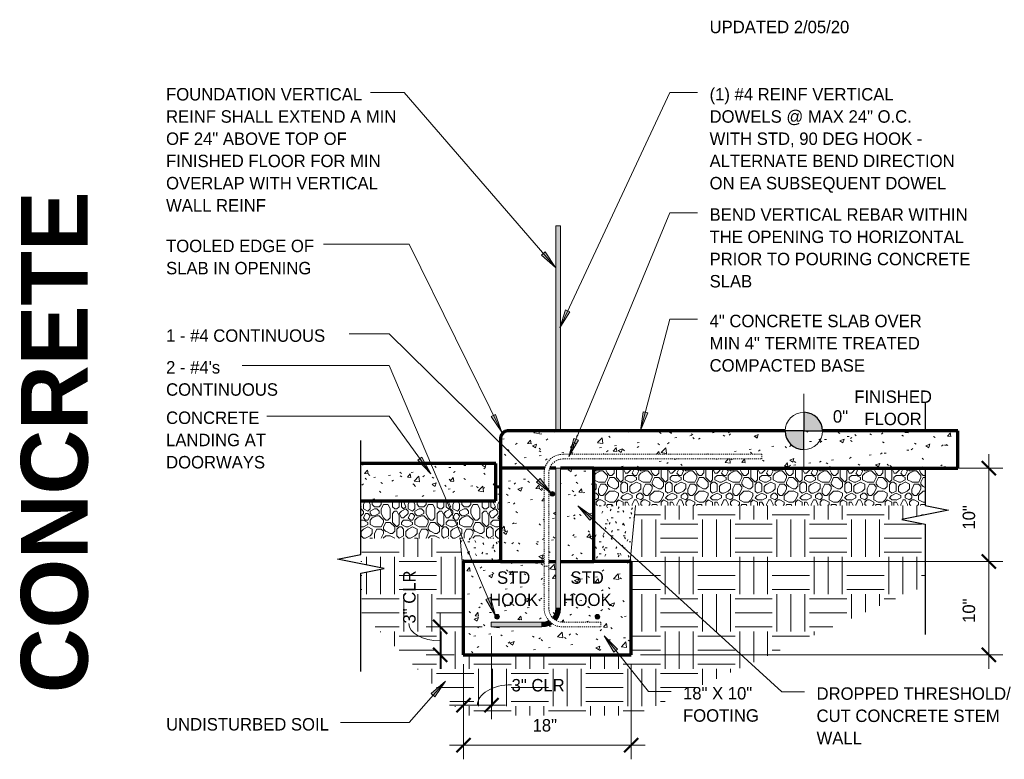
# Model space of a CAD drawing. Header units: inches. Extents: x 185 to 1318, y -45 to 298.
# Tile 12 of 23: x 763 to 868, y -18 to 61. Entities that reach past the tile are written whole.
import ezdxf

# ---------------------------------------------------------------- set-up
doc = ezdxf.new("R2010")
doc.units = ezdxf.units.IN
doc.header["$MEASUREMENT"] = 0
doc.linetypes.add('Hidden 1_8_', pattern=[0.1875, 0.125, -0.0625])
doc.layers.add('A-ANNO-DIMS', color=1, linetype='Continuous')
for name, color, linetype, lineweight in [('A-ANNO-DIMS-16', 1, 'Continuous', 9), ('A-ANNO-TEXT', 2, 'Continuous', 9), ('A-DETL', 5, 'Continuous', 9), ('A-DETL-GENF', 3, 'Continuous', 9), ('A-DETL-HLIN', 3, 'Continuous', 70), ('A-DETL-LLIN', 3, 'Continuous', 9), ('A-DETL-MBND', 5, 'Hidden 1_8_', 9), ('A-DETL-MLIN', 3, 'Continuous', 30)]:
    doc.layers.add(name, color=color, linetype=linetype, lineweight=lineweight)
doc.dimstyles.new('Linear_-_3_32__SBT_INCH_INCREM', dxfattribs={"dimscale": 12, "dimtxt": 0.125, "dimasz": 0.18, "dimexe": 0.125, "dimexo": 0.005208, "dimgap": 0.083333, "dimtad": 1, "dimtoh": 1, "dimdec": 0, "dimzin": 1, "dimdsep": 46, "dimlunit": 5, "dimtxsty": 'Standard', "dimtsz": 0.088388, "dimcen": 0.09, "dimdle": 0.125, "dimazin": 0, "dimtfac": 1, "dimtdec": 0, "dimtmove": 0, "dimatfit": 3, "dimfxl": 0, "dimtvp": 1, "dimtolj": 1, "dimtzin": 0, "dimarcsym": 0})
doc.dimstyles.new('Linear_-_3_32__SBT_TO_1_256', dxfattribs={"dimscale": 12, "dimtxt": 0.125, "dimasz": 0.18, "dimexe": 0.125, "dimexo": 0.005208, "dimgap": 0.083333, "dimtad": 1, "dimtoh": 1, "dimdec": 8, "dimzin": 3, "dimdsep": 46, "dimlunit": 4, "dimtxsty": 'Standard', "dimtsz": 0.088388, "dimcen": 0.09, "dimdle": 0.125, "dimazin": 1, "dimtfac": 1, "dimtdec": 8, "dimtmove": 0, "dimatfit": 3, "dimfxl": 0, "dimtvp": 1, "dimtolj": 1, "dimtzin": 0, "dimarcsym": 0})
pattern_1 = [(0, (779.207, 0), (2.56, 0.64), [0.211, -1.709, 0.211, -1.709, -10.24]), (0, (779.207, 0), (2.56, 0.64), [-3.84, 0.211, -3.629, 0.211, -1.709, -4.48]), (0, (779.207, 0), (2.56, 0.64), [-9.6, 0.211, -1.069, 0.211, -2.989]), (120, (780.167, 0.32), (-1.834256, 1.897025), [0.211, -1.709, 0.211, -1.709, -10.24]), (120, (780.167, 0.32), (-1.834256, 1.897025), [-3.84, 0.211, -3.629, 0.211, -1.709, -4.48]), (120, (780.167, 0.32), (-1.834256, 1.897025), [-9.6, 0.211, -1.069, 0.211, -2.989]), (240, (780.487, 1.6), (-0.725744, -2.537025), [0.211, -1.709, 0.211, -1.709, -10.24]), (240, (780.487, 1.6), (-0.725744, -2.537025), [-3.84, 0.211, -3.629, 0.211, -1.709, -4.48]), (240, (780.487, 1.6), (-0.725744, -2.537025), [-9.6, 0.211, -1.069, 0.211, -2.989])]
pattern_2 = [(0, (779.207, 0), (4.8, 4.8), [0.48, -0.72, 0.24, -0.72, -2.64]), (0, (779.207, 0), (4.8, 4.8), [-2.16, 0.24, -2.4]), (0, (781.607, 0.48), (4.8, 4.8), [0.24, -4.56]), (0, (780.167, 0.72), (4.8, 4.8), [0.24, -0.48, 0.24, -3.84]), (0, (782.567, 0.96), (4.8, 4.8), [0.48, -4.32]), (0, (783.047, 1.2), (4.8, 4.8), [0.24, -4.56]), (0, (781.607, 1.68), (4.8, 4.8), [0.48, -4.32]), (0, (779.207, 1.92), (4.8, 4.8), [0.24, -0.48, 0.24, -1.2, -2.64]), (0, (779.207, 1.92), (4.8, 4.8), [-2.16, 0.72, -1.92]), (0, (782.567, 2.4), (4.8, 4.8), [0.48, -4.32]), (0, (779.687, 2.64), (4.8, 4.8), [0.48, -0.24, 0.24, -1.92, -1.92]), (0, (779.687, 2.64), (4.8, 4.8), [-2.88, 0.24, -1.68]), (0, (779.447, 2.88), (4.8, 4.8), [0.24, -4.56]), (0, (781.127, 3.12), (4.8, 4.8), [0.24, -0.24, 0.24, -4.08]), (0, (780.407, 3.36), (4.8, 4.8), [0.24, -4.56]), (0, (783.527, 3.6), (4.8, 4.8), [0.24, -4.56]), (0, (781.367, 3.84), (4.8, 4.8), [0.24, -1.92, 0.24, -2.4]), (0, (781.367, 4.08), (4.8, 4.8), [0.48, -4.32]), (0, (782.327, 4.32), (4.8, 4.8), [0.48, -4.32]), (0, (779.447, 4.56), (4.8, 4.8), [0.24, -2.88, 0.48, -1.2]), (90, (779.207, 2.16), (-4.8, 4.8), [0.96, -0.96, 0.48, -2.4]), (90, (779.447, 2.16), (-4.8, 4.8), [0.24, -1.68, 0.48, -2.4]), (90, (779.687, 0.96), (-4.8, 4.8), [0.72, -4.08]), (90, (779.927, 0.96), (-4.8, 4.8), [0.48, -4.32]), (90, (780.167, 0.24), (-4.8, 4.8), [0.24, -2.88, 0.24, -0.24, -1.2]), (90, (780.167, 0.24), (-4.8, 4.8), [-3.6, 0.48, -0.72]), (90, (780.647, 0.24), (-4.8, 4.8), [0.24, -1.68, 0.24, -2.64]), (90, (780.887, 2.16), (-4.8, 4.8), [0.48, -0.72, 0.24, -0.24, -3.12]), (90, (780.887, 2.16), (-4.8, 4.8), [-1.68, 0.48, -2.64]), (90, (781.127, 1.2), (-4.8, 4.8), [0.48, -2.64, 0.24, -1.44]), (90, (781.367, 0.24), (-4.8, 4.8), [0.24, -0.24, 0.48, -3.84]), (90, (781.847, 3.36), (-4.8, 4.8), [0.24, -4.56]), (90, (782.087, 3.36), (-4.8, 4.8), [0.48, -0.48, 0.24, -0.24, -3.36]), (90, (782.087, 3.36), (-4.8, 4.8), [-1.44, 0.48, -2.88]), (90, (782.327, 1.2), (-4.8, 4.8), [0.24, -0.24, 0.24, -0.48, -3.6]), (90, (782.327, 1.2), (-4.8, 4.8), [-1.2, 0.24, -3.36]), (90, (783.047, 2.88), (-4.8, 4.8), [0.96, -3.84]), (90, (783.287, 2.4), (-4.8, 4.8), [0.96, -0.72, 0.48, -2.64]), (90, (783.527, 0.48), (-4.8, 4.8), [0.24, -0.72, 0.48, -3.36]), (90, (783.767, 0.96), (-4.8, 4.8), [0.72, -4.08]), (45, (781.127, 0), (4e-16, 4.79984), [0.339, -6.449]), (45, (783.767, 0.24), (4e-16, 4.79984), [0.339, -5.77, 0.339, -0.339]), (45, (780.647, 0.48), (4e-16, 4.79984), [0.339, -2.715, 0.339, -3.394]), (45, (781.847, 0.48), (4e-16, 4.79984), [0.339, -5.431, 0.339, -0.679]), (45, (782.087, 0.48), (4e-16, 4.79984), [0.679, -2.715, 0.679, -2.715]), (45, (780.887, 0.96), (4e-16, 4.79984), [0.339, -3.055, 0.339, -0.339, -2.715]), (45, (780.887, 0.96), (4e-16, 4.79984), [-4.073, 0.339, -2.376]), (45, (783.287, 1.2), (4e-16, 4.79984), [0.339, -0.339, 0.339, -5.77]), (45, (779.927, 1.44), (4e-16, 4.79984), [0.339, -4.073, 0.339, -2.037]), (45, (783.767, 1.92), (4e-16, 4.79984), [0.339, -0.339, 0.339, -1.358, -4.413]), (45, (783.767, 1.92), (4e-16, 4.79984), [-2.376, 0.339, -4.073]), (45, (780.887, 2.64), (4e-16, 4.79984), [0.339, -6.449]), (45, (779.687, 2.88), (4e-16, 4.79984), [0.679, -6.109]), (45, (779.207, 3.36), (4e-16, 4.79984), [0.339, -0.339, 0.339, -5.77]), (45, (781.847, 4.08), (4e-16, 4.79984), [0.339, -6.449]), (45, (783.287, 4.56), (4e-16, 4.79984), [0.339, -6.449]), (135, (781.367, 0.48), (4e-16, 4.79984), [0.339, -6.449]), (135, (781.607, 0.48), (4e-16, 4.79984), [0.339, -6.449]), (135, (780.167, 0.72), (4e-16, 4.79984), [0.339, -1.358, 0.679, -4.412]), (135, (779.207, 0.72), (4e-16, 4.79984), [0.339, -6.449]), (135, (782.327, 1.44), (4e-16, 4.79984), [0.339, -2.715, 0.339, -3.394]), (135, (782.567, 1.44), (4e-16, 4.79984), [0.339, -2.037, 0.339, -2.036, -2.037]), (135, (782.567, 1.44), (4e-16, 4.79984), [-4.752, 0.339, -1.697]), (135, (779.687, 1.68), (4e-16, 4.79984), [0.339, -6.449]), (135, (783.527, 1.92), (4e-16, 4.79984), [0.679, -1.697, 0.339, -0.339, -3.734]), (135, (783.527, 1.92), (4e-16, 4.79984), [-3.054, 0.339, -3.394]), (135, (780.407, 2.64), (4e-16, 4.79984), [0.339, -6.449]), (135, (782.327, 2.64), (4e-16, 4.79984), [0.679, -6.109]), (135, (782.567, 2.64), (4e-16, 4.79984), [0.339, -6.449]), (135, (781.127, 3.12), (4e-16, 4.79984), [0.339, -6.449]), (135, (779.687, 3.84), (4e-16, 4.79984), [0.339, -6.449]), (135, (783.527, 3.84), (4e-16, 4.79984), [0.339, -6.449]), (26.565, (779.687, 0), (4.799944, -0.00045), [0.537, -10.196]), (26.565, (779.207, 0.48), (4.799944, -0.00045), [0.537, -10.196]), (26.565, (779.207, 0.72), (4.799944, -0.00045), [0.537, -10.196]), (26.565, (780.407, 0.72), (4.799944, -0.00045), [0.537, -10.196]), (26.565, (780.167, 1.68), (4.799944, -0.00045), [0.537, -10.196]), (26.565, (780.167, 1.92), (4.799944, -0.00045), [0.537, -10.196]), (26.565, (781.127, 2.88), (4.799944, -0.00045), [0.537, -10.196]), (26.565, (781.367, 3.12), (4.799944, -0.00045), [0.537, -10.196]), (26.565, (779.447, 3.6), (4.799944, -0.00045), [0.537, -10.196]), (26.565, (780.887, 3.6), (4.799944, -0.00045), [0.537, -10.196]), (63.435, (783.287, 0), (-0.00045, 4.799944), [0.537, -10.196]), (63.435, (782.087, 0.72), (-0.00045, 4.799944), [0.537, -10.196]), (63.435, (781.367, 1.2), (-0.00045, 4.799944), [0.537, -10.196]), (63.435, (782.087, 1.92), (-0.00045, 4.799944), [0.537, -10.196]), (63.435, (782.327, 1.92), (-0.00045, 4.799944), [0.537, -10.196]), (63.435, (780.647, 2.64), (-0.00045, 4.799944), [0.537, -10.196]), (63.435, (780.167, 2.88), (-0.00045, 4.799944), [0.537, -10.196]), (63.435, (782.087, 3.84), (-0.00045, 4.799944), [0.537, -10.196]), (63.435, (780.167, 4.32), (-0.00045, 4.799944), [0.537, -10.196]), (116.565, (779.447, 2.88), (0.00045, 4.799944), [0.537, -10.196]), (116.565, (782.327, 2.88), (0.00045, 4.799944), [0.537, -10.196]), (116.565, (779.207, 3.12), (0.00045, 4.799944), [0.537, -10.196]), (116.565, (783.047, 3.84), (0.00045, 4.799944), [0.537, -10.196]), (116.565, (779.927, 4.08), (0.00045, 4.799944), [0.537, -10.196]), (116.565, (780.887, 4.32), (0.00045, 4.799944), [0.537, -10.196]), (153.435, (781.127, 0), (-4.799944, -0.00045), [0.537, -10.196]), (153.435, (780.167, 0.48), (-4.799944, -0.00045), [0.537, -10.196]), (153.435, (783.527, 0.72), (-4.799944, -0.00045), [0.537, -10.196]), (153.435, (783.047, 1.2), (-4.799944, -0.00045), [0.537, -10.196]), (153.435, (781.127, 1.68), (-4.799944, -0.00045), [0.537, -10.196]), (153.435, (779.927, 1.92), (-4.799944, -0.00045), [0.537, -10.196]), (153.435, (781.367, 1.92), (-4.799944, -0.00045), [0.537, -10.196]), (153.435, (780.647, 2.4), (-4.799944, -0.00045), [0.537, -10.196]), (153.435, (780.647, 3.6), (-4.799944, -0.00045), [0.537, -10.196]), (153.435, (779.207, 4.56), (-4.799944, -0.00045), [0.537, -10.196]), (153.435, (782.087, 4.56), (-4.799944, -0.00045), [0.537, -10.196]), (153.435, (782.567, 4.56), (-4.799944, -0.00045), [0.537, -10.196])]
pattern_3 = [(50, (779.207, 0), (4.5907, -0.40187), [0.48, -5.28]), (355, (779.207, 0), (-0.88784, 4.8137), [0.384, -4.224]), (100.451, (779.589, -0.033), (3.70197, 4.41272), [0.408, -4.487]), (46.184, (779.207, 1.28), (6.83066, -1.05904), [0.72, -7.92]), (96.636, (779.776, 1.192), (5.98166, 6.234), [0.612, -6.731]), (351.184, (779.207, 1.28), (5.9821, 6.2338), [0.576, -6.336]), (21, (779.847, 0.96), (3.8203, -2.5771), [0.48, -5.28]), (326, (779.847, 0.96), (1.5572, 4.64059), [0.384, -4.224]), (71.451, (780.165, 0.745), (5.37715, 2.0647), [0.408, -4.487]), (37.5, (779.207, 0), (0.077972, 2.130786), [0.211, -3.962, 0.211, -4.077, -4.24]), (37.5, (779.207, 0), (0.077972, 2.130786), [-8.461, 0.211, -4.029]), (7.5, (779.207, 0), (1.68391, 2.52439), [0.211, -2.234, 0.211, -3.866, -1.616]), (7.5, (779.207, 0), (1.68391, 2.52439), [-6.522, 0.211, -1.405]), (327.5, (777.779, 0), (3.416527, -0.144297), [0.211, -1.389, 0.211, -4.781, -6.624]), (327.5, (777.779, 0), (3.416527, -0.144297), [-6.592, 0.211, -6.413]), (317.5, (777.139, 0), (3.73246, 0.64071), [0.211, -1.869, 0.211, -3.104, -4.704]), (317.5, (777.139, 0), (3.73246, 0.64071), [-5.395, 0.211, -4.493])]

# ---------------------------------------------------------------- blocks, each defined once
blk = doc.blocks.new('Reinf Bar Secti_ THRESHOLD0')
at = {"layer": 'A-DETL-GENF'}
h = blk.add_hatch(color=256, dxfattribs=at)
edge = h.paths.add_edge_path(flags=0)
edge.add_arc((0, 0), 0.25, 180, 360)
edge.add_arc((0, 0), 0.25, 0, 180)
for start, end in [(0, 180), (180, 0)]:
    blk.add_arc((0, 0), 0.25, start, end, dxfattribs=at)
blk = doc.blocks.new('Reinf Bar Secti_ THRESHOLD2')
at = {"layer": 'A-DETL-GENF'}
h = blk.add_hatch(color=256, dxfattribs=at)
edge = h.paths.add_edge_path(flags=0)
edge.add_arc((0, 0), 0.25, 180, 360)
edge.add_arc((0, 0), 0.25, 360, 540)
for start, end in [(360, 180), (180, 360)]:
    blk.add_arc((0, 0), 0.25, start, end, dxfattribs=at)
blk = doc.blocks.new('Break Line1 - B_ THRESHOLD0')
at = {"layer": 'A-DETL-GENF', "lineweight": 30}
for p, q in [((-1, 0), (-0.5, 2.5)), ((-0.5, 2.5), (0.5, -2.5)), ((-12, 0), (-9, 0)), ((-5, 0), (-1, 0)), ((0.5, -2.5), (1, 0)), ((1, 0), (12.83, 0))]:
    blk.add_line(p, q, dxfattribs=at)
blk = doc.blocks.new('Reinf Bar Eleva_ THRESHOLD0')
at = {"layer": 'A-DETL-GENF'}
blk.add_hatch(color=256, dxfattribs=at).paths.add_polyline_path([(22, 0), (0, 0), (0, -0.5), (22, -0.5)], flags=0)
for p, q in [((22, 0), (0, 0)), ((0, 0), (0, -0.5)), ((0, -0.5), (22, -0.5))]:
    blk.add_line(p, q, dxfattribs=at)
blk = doc.blocks.new('Reinf Bar Eleva_ THRESHOLD1')
at = {"layer": 'A-DETL-GENF'}
blk.add_hatch(color=256, dxfattribs=at).paths.add_polyline_path([(5.43, 0), (0, 0), (0, -0.5), (5.43, -0.5)], flags=0)
for p, q in [((5.43, 0), (0, 0)), ((0, 0), (0, -0.5)), ((0, -0.5), (5.43, -0.5)), ((5.43, -0.5), (5.43, 0))]:
    blk.add_line(p, q, dxfattribs=at)
blk = doc.blocks.new('Break Line1 - B_ THRESHOLD1')
at = {"layer": 'A-DETL-GENF', "lineweight": 30}
for p, q in [((0.5, 2.5), (-0.5, -2.5)), ((1, 0), (0.5, 2.5)), ((-1, 0), (-13.22, 0)), ((-0.5, -2.5), (-1, 0)), ((11.54, 0), (1, 0))]:
    blk.add_line(p, q, dxfattribs=at)
blk = doc.blocks.new('Reinf Bar Eleva_ THRESHOLD2')
at = {"layer": 'A-DETL-GENF'}
blk.add_hatch(color=256, dxfattribs=at).paths.add_polyline_path([(15, 0), (0, 0), (0, -0.5), (15, -0.5)], flags=0)
for p, q in [((15, 0), (0, 0)), ((0, 0), (0, -0.5)), ((0, -0.5), (15, -0.5)), ((15, -0.5), (15, 0))]:
    blk.add_line(p, q, dxfattribs=at)
blk = doc.blocks.new('DIMBLOCK43-FDN _ THRESHOLD0')
at = {"layer": 'A-ANNO-DIMS-16'}
for p, q in [((813.09, -5), (813.09, -13.89)), ((813.09, -12.39), (813.09, -5)), ((810.09, -8), (810.09, -13.89)), ((810.09, -12.39), (810.09, -8)), ((808.59, -12.39), (814.59, -12.39))]:
    blk.add_line(p, q, dxfattribs=at)
at = {"layer": 'A-ANNO-DIMS-16', "lineweight": 50}
for p, q in [((810.09, -12.39), (809.34, -13.14)), ((810.09, -12.39), (810.84, -11.64)), ((813.09, -12.39), (812.34, -13.14)), ((813.09, -12.39), (813.84, -11.64))]:
    blk.add_line(p, q, dxfattribs=at)
at = {"layer": 'A-ANNO-DIMS-16'}
blk.add_ellipse((815.26, -12.39), major_axis=(3.67, 0), ratio=0.596728, start_param=1.570796, end_param=3.141593, dxfattribs=at)
at = {"layer": 'A-ANNO-DIMS-16', "color": 0, "insert": (815.26, -9.58), "char_height": 1.3341, "width": 7, "attachment_point": 1, "line_spacing_factor": 1.070803}
blk.add_mtext('\\fStylus BT|b0|i0|c0|p34|;3" CLR', dxfattribs=at)
blk = doc.blocks.new('DIMBLOCK44-FDN _ THRESHOLD0')
at = {"layer": 'A-ANNO-DIMS-16'}
for p, q in [((807.6, -2.5), (807.6, -8.5)), ((812.09, -4), (806.1, -4)), ((807.6, -4), (812.09, -4)), ((809.09, -7), (806.1, -7)), ((807.6, -7), (809.09, -7))]:
    blk.add_line(p, q, dxfattribs=at)
at = {"layer": 'A-ANNO-DIMS-16', "lineweight": 50}
for p, q in [((807.6, -4), (806.85, -3.25)), ((807.6, -4), (808.35, -4.75)), ((807.6, -7), (806.85, -6.25)), ((807.6, -7), (808.35, -7.75))]:
    blk.add_line(p, q, dxfattribs=at)
at = {"layer": 'A-ANNO-DIMS-16'}
blk.add_ellipse((807.6, -3.64), major_axis=(-3.35, 0), ratio=0.554765, start_param=0, end_param=1.570796, dxfattribs=at)
at = {"layer": 'A-ANNO-DIMS-16', "color": 0, "insert": (803.63, -3.64), "char_height": 1.3341, "width": 7, "attachment_point": 1, "rotation": 90, "line_spacing_factor": 1.070803}
blk.add_mtext('\\fStylus BT|b0|i0|c0|p34|;3" CLR', dxfattribs=at)
blk = doc.blocks.new('DIMBLOCK45-FDN _ THRESHOLD0')
at = {"layer": 'A-ANNO-DIMS-16', "lineweight": 50}
for p, q in [((866.42, 13), (865.67, 13.75)), ((866.42, 13), (867.17, 12.25)), ((866.42, 3), (865.67, 3.75)), ((866.42, 3), (867.17, 2.25))]:
    blk.add_line(p, q, dxfattribs=at)
at = {"layer": 'A-ANNO-DIMS-16'}
for p, q in [((866.42, 14.5), (866.42, 1.5)), ((825.09, 13), (867.92, 13)), ((866.42, 13), (825.09, 13)), ((825.09, 3), (867.92, 3)), ((866.42, 3), (825.09, 3))]:
    blk.add_line(p, q, dxfattribs=at)
at = {"layer": 'A-ANNO-DIMS-16', "color": 0, "insert": (863.61, 6.43), "char_height": 1.3341, "width": 3.7714, "attachment_point": 1, "rotation": 90, "line_spacing_factor": 1.070803}
blk.add_mtext('\\fStylus BT|b0|i0|c0|p34|;10"', dxfattribs=at)
blk = doc.blocks.new('DIMBLOCK46-FDN _ THRESHOLD0')
at = {"layer": 'A-ANNO-DIMS-16', "lineweight": 50}
for p, q in [((866.42, 3), (865.67, 3.75)), ((866.42, 3), (867.17, 2.25)), ((866.42, -7), (865.67, -6.25)), ((866.42, -7), (867.17, -7.75))]:
    blk.add_line(p, q, dxfattribs=at)
at = {"layer": 'A-ANNO-DIMS-16'}
for p, q in [((825.09, 3), (867.92, 3)), ((866.42, 3), (825.09, 3)), ((866.42, 3), (866.42, -8.5)), ((829.09, -7), (867.92, -7)), ((866.42, -7), (829.09, -7))]:
    blk.add_line(p, q, dxfattribs=at)
at = {"layer": 'A-ANNO-DIMS-16', "color": 0, "insert": (863.61, -3.57), "char_height": 1.3341, "width": 3.7714, "attachment_point": 1, "rotation": 90, "line_spacing_factor": 1.070803}
blk.add_mtext('\\fStylus BT|b0|i0|c0|p34|;10"', dxfattribs=at)
blk = doc.blocks.new('DIMBLOCK47-FDN _ THRESHOLD0')
at = {"layer": 'A-ANNO-DIMS-16'}
for p, q in [((810.09, -8), (810.09, -18.19)), ((810.09, -16.69), (810.09, -8)), ((828.09, -8), (828.09, -18.19)), ((828.09, -16.69), (828.09, -8)), ((808.59, -16.69), (829.59, -16.69))]:
    blk.add_line(p, q, dxfattribs=at)
at = {"layer": 'A-ANNO-DIMS-16', "lineweight": 50}
for p, q in [((810.09, -16.69), (809.34, -17.44)), ((810.09, -16.69), (810.84, -15.94)), ((828.09, -16.69), (827.34, -17.44)), ((828.09, -16.69), (828.84, -15.94))]:
    blk.add_line(p, q, dxfattribs=at)
at = {"layer": 'A-ANNO-DIMS-16', "color": 0, "insert": (817.51, -13.88), "char_height": 1.3341, "width": 3.7714, "attachment_point": 1, "line_spacing_factor": 1.070803}
blk.add_mtext('\\fStylus BT|b0|i0|c0|p34|;18"', dxfattribs=at)

msp = doc.modelspace()

# ---------------------------------------------------------------- hatches: boundary and pattern name
at = {"layer": 'A-ANNO-TEXT'}
for points in [[(818.86103019, 36.19899732), (818.4628759, 35.85433626), (819.97093339, 34.51452577)], [(821.51913469, 29.75925925), (821.04211102, 29.98234333), (820.43337695, 28.05912406)], [(829.85842564, 18.92925937), (829.34910608, 19.06309383), (829.09547903, 17.06184351)], [(813.55281447, 18.77250289), (813.08021626, 18.54019057), (814.19880901, 16.86147684)], [(822.42024692, 16.01060276), (821.93369546, 16.21206183), (821.4118544, 14.26346967)], [(805.64875095, 14.18568248), (805.22129746, 13.87810876), (806.60315139, 12.40847982)], [(818.30782407, 11.89531257), (817.93867963, 11.51974572), (819.54960861, 10.30556395)], [(823.65219509, 7.42401503), (824.0066839, 7.81344509), (822.35043201, 8.96503495)], [(812.99114126, -0.85750781), (812.50642011, -1.06333172), (813.53047458, -2.80133113)], [(826.21725096, -6.69628026), (826.62914322, -6.36816009), (825.17703701, -4.96790401)], [(806.64857528, -11.15368548), (807.04473259, -11.50064003), (808.16434466, -9.82260596)]]:
    msp.add_hatch(color=7, dxfattribs=at).paths.add_polyline_path(points, flags=0)
at = {"layer": 'A-DETL-GENF'}
h = msp.add_hatch(color=7, dxfattribs=at)
edge = h.paths.add_edge_path(flags=0)
edge.add_arc((846.58509166, 16.99975197), 2, 0, 90)
edge.add_line((846.58509166, 18.99975197), (846.58509166, 16.99975197))
edge.add_line((846.58509166, 16.99975197), (848.58509166, 16.99975197))
h = msp.add_hatch(dxfattribs=at)
h.set_pattern_fill('FP5_15', style=0, pattern_type=2)
h.set_pattern_definition(pattern_3)
edge = h.paths.add_edge_path(flags=0)
edge.add_arc((814.83509166, 16.24975197), 0.75, 90, 180)
edge.add_line((814.08509166, 16.24975197), (814.08509166, 12.99975197))
edge.add_line((814.08509166, 12.99975197), (818.82046714, 12.99975197))
edge.add_spline(control_points=[(818.82046714, 12.99975197), (818.86081104, 13.13980201), (818.969983, 13.41215983), (819.29570326, 13.8943508), (819.76879182, 14.26097759), (820.31727718, 14.4561692), (820.60855113, 14.49391343), (820.75441396, 14.49802831)], knot_values=[0, 0, 0, 0, 0.4372353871, 0.8723536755, 1.7358463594, 2.1712825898, 2.6090451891, 2.6090451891, 2.6090451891, 2.6090451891], degree=3, periodic=0)
edge.add_line((820.75441396, 14.49802831), (842.07273235, 14.49802831))
edge.add_line((842.07273235, 14.49802831), (842.07273235, 13.99802831))
edge.add_line((842.07273235, 13.99802831), (820.75441396, 13.99802831))
edge.add_spline(control_points=[(820.75441396, 13.99802831), (820.63208722, 13.99648718), (820.38681613, 13.96485393), (819.98656829, 13.80727709), (819.70737332, 13.58086124), (819.53945474, 13.36509072), (819.44080267, 13.21114278), (819.38337278, 13.085903), (819.35253643, 12.99975197)], knot_values=[0, 0, 0, 0, 0.3670093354, 0.7332367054, 1.2796254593, 1.4170477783, 1.5529704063, 1.8274807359, 1.8274807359, 1.8274807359, 1.8274807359], degree=3, periodic=0)
edge.add_line((819.35253643, 12.99975197), (863.07927643, 12.99975197))
edge.add_line((863.07927643, 12.99975197), (863.07927643, 16.99975197))
edge.add_line((863.07927643, 16.99975197), (846.58509166, 16.99975197))
edge.add_line((846.58509166, 16.99975197), (846.58509166, 14.99975197))
edge.add_arc((846.58509166, 16.99975197), 2, 180, 270, ccw=False)
edge.add_line((844.58509166, 16.99975197), (814.83509166, 16.99975197))
h = msp.add_hatch(color=7, dxfattribs=at)
edge = h.paths.add_edge_path(flags=0)
edge.add_line((846.58509166, 14.99975197), (846.58509166, 16.99975197))
edge.add_line((846.58509166, 16.99975197), (844.58509166, 16.99975197))
edge.add_arc((846.58509166, 16.99975197), 2, 180, 270)
h = msp.add_hatch(dxfattribs=at)
h.set_pattern_fill('FP5_15', style=0, pattern_type=2)
h.set_pattern_definition(pattern_3)
h.paths.add_polyline_path([(813.58509166, 9.49975197), (813.58509166, 13.49975197), (799.08509166, 13.49975197), (799.08509166, 9.49975197)], flags=0)
h = msp.add_hatch(dxfattribs=at)
h.set_pattern_fill('FP5_15', style=0, pattern_type=2)
h.set_pattern_definition(pattern_3)
h.paths.add_polyline_path([(814.08509166, 12.99975197), (814.08509166, 2.99975197), (818.75441396, 2.99975197), (818.75441396, 12.49802831), (818.82046714, 12.99975197)], flags=0)
h = msp.add_hatch(dxfattribs=at)
h.set_pattern_fill('FP5_15', style=0, pattern_type=2)
h.set_pattern_definition(pattern_3)
edge = h.paths.add_edge_path(flags=0)
edge.add_line((819.25441396, 12.49802831), (819.25441396, 2.99975197))
edge.add_line((819.25441396, 2.99975197), (820.01128429, 2.99975197))
edge.add_line((820.01128429, 2.99975197), (820.01128429, 12.99975197))
edge.add_line((820.01128429, 12.99975197), (819.35253643, 12.99975197))
edge.add_spline(control_points=[(819.35253643, 12.99975197), (819.32589991, 12.91902762), (819.28255163, 12.75334952), (819.26038233, 12.58355779), (819.25441396, 12.49802831)], knot_values=[0, 0, 0, 0, 0.2550163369, 0.5122287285, 0.5122287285, 0.5122287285, 0.5122287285], degree=3, periodic=0)
edge = h.paths.add_edge_path(flags=0)
edge.add_arc((819.62941396, 10.24975197), 0.25, 0, 180)
edge.add_arc((819.62941396, 10.24975197), 0.25, 180, 360)
h = msp.add_hatch(dxfattribs=at)
h.set_pattern_fill('FP5_15', style=0, pattern_type=2)
h.set_pattern_definition(pattern_3)
h.paths.add_polyline_path([(824.08509166, 2.99975197), (824.08509166, 12.99975197), (820.51128429, 12.99975197), (820.51128429, 2.99975197)], flags=0)
h = msp.add_hatch(dxfattribs=at)
h.set_pattern_fill('FP5_14', style=0, pattern_type=2)
h.set_pattern_definition(pattern_2)
h.paths.add_polyline_path([(824.08509166, 12.99975197), (824.08509166, 8.99975197), (859.58509166, 8.99975197), (859.58509166, 12.99975197)], flags=0)
h = msp.add_hatch(dxfattribs=at)
h.set_pattern_fill('FP5_13', style=0, pattern_type=2)
h.set_pattern_definition(pattern_1)
h.paths.add_polyline_path([(813.58509166, 9.49975197), (814.08509166, 9.49975197), (814.08509166, 10.98415331), (813.58509166, 10.96669292)], flags=0)
h = msp.add_hatch(dxfattribs=at)
h.set_pattern_fill('FP5_14', style=0, pattern_type=2)
h.set_pattern_definition(pattern_2)
h.paths.add_polyline_path([(814.08509166, 5.49975197), (814.08509166, 9.49975197), (799.08509166, 9.49975197), (799.08509166, 5.49975197)], flags=0)
h = msp.add_hatch(dxfattribs=at)
h.set_pattern_fill('FP5_12', style=0, pattern_type=2)
h.set_pattern_definition([(0, (779.207, 0), (4, 4), [4, -4]), (0, (779.207, 1.5), (4, 4), [4, -4]), (0, (779.207, 3), (4, 4), [4, -4]), (90, (779.707, 3.5), (-4, 4), [4, -4]), (90, (781.207, 3.5), (-4, 4), [4, -4]), (90, (782.707, 3.5), (-4, 4), [4, -4])])
h.paths.add_polyline_path([(799.08509166, -2.42910993), (810.14202014, -13.48603842), (828.36603785, -13.48603842), (859.58509166, 0.41357987), (859.58509166, 6.99975197), (857.08509166, 7.49975197), (862.08509166, 8.49975197), (859.58509166, 8.99975197), (828.55035153, 8.99975197), (827.97957286, 2.99975197), (828.08509166, 2.99975197), (828.08509166, -7.00024803), (810.08509166, -7.00024803), (810.08509166, 2.99975197), (809.97616372, 2.99975197), (809.73833927, 5.49975197), (799.08509166, 5.49975197), (799.08509166, 2.74975197), (801.58509166, 2.24975197), (799.08509166, 1.74975197)], flags=0)
h = msp.add_hatch(dxfattribs=at)
h.set_pattern_fill('FP5_13', style=0, pattern_type=2)
h.set_pattern_definition(pattern_1)
h.paths.add_polyline_path([(824.08509166, 2.99975197), (827.97957286, 2.99975197), (828.55035153, 8.99975197), (824.08509166, 8.99975197)], flags=0)
h = msp.add_hatch(dxfattribs=at)
h.set_pattern_fill('FP5_13', style=0, pattern_type=2)
h.set_pattern_definition(pattern_1)
h.paths.add_polyline_path([(809.97616372, 2.99975197), (814.08509166, 2.99975197), (814.08509166, 5.49975197), (809.73833927, 5.49975197)], flags=0)
h = msp.add_hatch(dxfattribs=at)
h.set_pattern_fill('FP5_15', style=0, pattern_type=2)
h.set_pattern_definition(pattern_3)
edge = h.paths.add_edge_path(flags=0)
edge.add_line((810.08509166, 2.99975197), (810.08509166, -7.00024803))
edge.add_line((810.08509166, -7.00024803), (828.08509166, -7.00024803))
edge.add_line((828.08509166, -7.00024803), (828.08509166, 2.99975197))
edge.add_line((828.08509166, 2.99975197), (820.51128429, 2.99975197))
edge.add_line((820.51128429, 2.99975197), (820.51128429, -2.00024803))
edge.add_spline(control_points=[(820.51128429, -2.00024803), (820.50863487, -2.15836344), (820.46783662, -2.47491221), (820.29673005, -2.92044146), (820.11596111, -3.18242099), (820.01259687, -3.30095194)], knot_values=[0, 0, 0, 0, 0.4744128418, 0.9473617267, 1.4191707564, 1.4191707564, 1.4191707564, 1.4191707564], degree=3, periodic=0)
edge.add_spline(control_points=[(820.01259687, -3.30095194), (820.1248629, -3.36449255), (820.3661341, -3.46487034), (820.62536609, -3.49778272), (820.75441396, -3.49852436)], knot_values=[0, 0, 0, 0, 0.3870008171, 0.7741508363, 0.7741508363, 0.7741508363, 0.7741508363], degree=3, periodic=0)
edge.add_line((820.75441396, -3.49852436), (824.83509166, -3.49852436))
edge.add_line((824.83509166, -3.49852436), (824.83509166, -3.99852436))
edge.add_line((824.83509166, -3.99852436), (820.75441396, -3.99852436))
edge.add_spline(control_points=[(820.75441396, -3.99852436), (820.62164435, -3.99283532), (820.35735345, -3.95856827), (819.97795547, -3.83613823), (819.74415873, -3.71051245), (819.63397229, -3.63815702)], knot_values=[0, 0, 0, 0, 0.3986743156, 0.7944343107, 1.1898925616, 1.1898925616, 1.1898925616, 1.1898925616], degree=3, periodic=0)
edge.add_spline(control_points=[(819.63397229, -3.63815702), (819.52373015, -3.71093871), (819.28962186, -3.83719847), (818.90940563, -3.96003422), (818.64436914, -3.99345516), (818.51128429, -3.99852436)], knot_values=[0, 0, 0, 0, 0.3963010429, 0.7928694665, 1.1924135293, 1.1924135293, 1.1924135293, 1.1924135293], degree=3, periodic=0)
edge.add_line((818.51128429, -3.99852436), (813.08509166, -3.99852436))
edge.add_line((813.08509166, -3.99852436), (813.08509166, -3.49852436))
edge.add_line((813.08509166, -3.49852436), (818.51128429, -3.49852436))
edge.add_spline(control_points=[(818.51128429, -3.49852436), (818.64065947, -3.49864802), (818.9008387, -3.46683611), (819.14274541, -3.3658967), (819.25510863, -3.30184417)], knot_values=[0, 0, 0, 0, 0.3881257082, 0.7761385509, 0.7761385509, 0.7761385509, 0.7761385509], degree=3, periodic=0)
edge.add_spline(control_points=[(819.25510863, -3.30184417), (819.15129998, -3.18319552), (818.96973003, -2.9208165), (818.79791347, -2.47431882), (818.75701957, -2.15700692), (818.75441396, -1.99852436)], knot_values=[0, 0, 0, 0, 0.4729520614, 0.9470297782, 1.4225417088, 1.4225417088, 1.4225417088, 1.4225417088], degree=3, periodic=0)
edge.add_line((818.75441396, -1.99852436), (818.75441396, 2.50147564))
edge.add_line((818.75441396, 2.50147564), (818.75441396, 2.99975197))
edge.add_line((818.75441396, 2.99975197), (810.08509166, 2.99975197))
edge = h.paths.add_edge_path(flags=0)
edge.add_arc((813.71009166, -2.90886672), 0.25, 0, 180)
edge.add_arc((813.71009166, -2.90886672), 0.25, 180, 360)
edge = h.paths.add_edge_path(flags=0)
edge.add_arc((824.46009166, -2.90886672), 0.25, 180, 360)
edge.add_arc((824.46009166, -2.90886672), 0.25, 0, 180)
h = msp.add_hatch(dxfattribs=at)
h.set_pattern_fill('FP5_15', style=0, pattern_type=2)
h.set_pattern_definition(pattern_3)
edge = h.paths.add_edge_path(flags=0)
edge.add_line((820.01128429, -2.00024803), (820.01128429, 2.99975197))
edge.add_line((820.01128429, 2.99975197), (819.25441396, 2.99975197))
edge.add_line((819.25441396, 2.99975197), (819.25441396, 2.50147564))
edge.add_line((819.25441396, 2.50147564), (819.25441396, -1.99852436))
edge.add_spline(control_points=[(819.25441396, -1.99852436), (819.25629016, -2.11804021), (819.28713102, -2.35738383), (819.41725847, -2.69398274), (819.55486276, -2.89147788), (819.63351043, -2.98067386)], knot_values=[0, 0, 0, 0, 0.3585917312, 0.716161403, 1.0729140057, 1.0729140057, 1.0729140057, 1.0729140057], degree=3, periodic=0)
edge.add_spline(control_points=[(819.63351043, -2.98067386), (819.71186551, -2.89155534), (819.84894199, -2.69432305), (819.97860143, -2.35836258), (820.00937924, -2.11952199), (820.01128429, -2.00024803)], knot_values=[0, 0, 0, 0, 0.3559981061, 0.712823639, 1.0706911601, 1.0706911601, 1.0706911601, 1.0706911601], degree=3, periodic=0)
h = msp.add_hatch(color=7, dxfattribs=at)
edge = h.paths.add_edge_path(flags=0)
edge.add_line((820.51128429, -2.00024803), (820.01128429, -2.00024803))
edge.add_spline(control_points=[(820.01128429, -2.00024803), (820.00937924, -2.11952199), (819.97860143, -2.35836258), (819.84894199, -2.69432305), (819.71186551, -2.89155534), (819.63351043, -2.98067386)], knot_values=[0, 0, 0, 0, 0.3578675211, 0.714693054, 1.0706911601, 1.0706911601, 1.0706911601, 1.0706911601], degree=3, periodic=0)
edge.add_spline(control_points=[(819.63351043, -2.98067386), (819.65089804, -3.00206076), (819.67820541, -3.03314381), (819.71698571, -3.07226401), (819.74708273, -3.10060324), (819.77885196, -3.12727352), (819.81207247, -3.15235286), (819.84586606, -3.17678136), (819.87940425, -3.20151629), (819.9125338, -3.22667936), (819.95691495, -3.25982721), (819.9902882, -3.28455655), (820.01259687, -3.30095194)], knot_values=[0, 0, 0, 0, 0.0826895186, 0.1239504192, 0.1652343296, 0.2066621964, 0.2483168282, 0.2900788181, 0.3317599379, 0.3733306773, 0.414884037, 0.4979404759, 0.4979404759, 0.4979404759, 0.4979404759], degree=3, periodic=0)
edge.add_spline(control_points=[(820.01259687, -3.30095194), (820.11596111, -3.18242099), (820.29673005, -2.92044146), (820.46783662, -2.47491221), (820.50863487, -2.15836344), (820.51128429, -2.00024803)], knot_values=[0, 0, 0, 0, 0.4718090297, 0.9447579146, 1.4191707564, 1.4191707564, 1.4191707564, 1.4191707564], degree=3, periodic=0)
h = msp.add_hatch(color=7, dxfattribs=at)
edge = h.paths.add_edge_path(flags=0)
edge.add_line((818.51128429, -3.50024803), (818.51128429, -4.00024803))
edge.add_spline(control_points=[(818.51128429, -4.00024803), (818.64437042, -3.99459714), (818.90930773, -3.96024962), (819.28952087, -3.83721554), (819.52367778, -3.71090393), (819.63397229, -3.63815702)], knot_values=[0, 0, 0, 0, 0.3996181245, 0.796331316, 1.192706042, 1.192706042, 1.192706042, 1.192706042], degree=3, periodic=0)
edge.add_spline(control_points=[(819.63397229, -3.63815702), (819.56306626, -3.59126017), (819.4280944, -3.48799537), (819.30946114, -3.36627085), (819.25510863, -3.30184417)], knot_values=[0, 0, 0, 0, 0.2550349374, 0.5079082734, 0.5079082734, 0.5079082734, 0.5079082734], degree=3, periodic=0)
edge.add_spline(control_points=[(819.25510863, -3.30184417), (819.14258375, -3.36568699), (818.90068629, -3.46654729), (818.64069452, -3.49954943), (818.51128429, -3.50024803)], knot_values=[0, 0, 0, 0, 0.3881234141, 0.7763597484, 0.7763597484, 0.7763597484, 0.7763597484], degree=3, periodic=0)

# ---------------------------------------------------------------- linework, layer by layer
at = {"layer": 'A-ANNO-TEXT', "color": 7}
for p, q in [((803.72842089, 53.2779621), (800.13009748, 53.2779621)), ((819.97093339, 34.51452577), (803.72842089, 53.2779621)), ((820.43337695, 28.05912406), (832.22717595, 53.2779621)), ((832.22717595, 53.2779621), (835.20715264, 53.2779621)), ((821.4118544, 14.26346967), (832.22717595, 40.38396335)), ((832.22717595, 40.38396335), (835.20715264, 40.38396335)), ((799.97681647, 37.02519392), (795.09009748, 37.02519392)), ((804.28704919, 37.02519392), (799.97681647, 37.02519392)), ((814.19880901, 16.86147684), (804.28704919, 37.02519392)), ((818.86103019, 36.19899732), (818.4628759, 35.85433626)), ((819.97093339, 34.51452577), (818.86103019, 36.19899732)), ((818.4628759, 35.85433626), (819.97093339, 34.51452577)), ((821.04211102, 29.98234333), (820.43337695, 28.05912406)), ((820.43337695, 28.05912406), (821.51913469, 29.75925925)), ((821.51913469, 29.75925925), (821.04211102, 29.98234333)), ((829.09547903, 17.06184351), (832.22717595, 28.97980904)), ((832.22717595, 28.97980904), (835.20715264, 28.97980904)), ((799.97681647, 27.41354002), (797.83509748, 27.41354002)), ((802.14398598, 27.41354002), (799.97681647, 27.41354002)), ((819.54960861, 10.30556395), (802.14398598, 27.41354002)), ((792.75617168, 24.01417347), (786.39009748, 24.01417347)), ((802.14398598, 24.01417347), (792.75617168, 24.01417347)), ((813.53047458, -2.80133113), (802.14398598, 24.01417347)), ((829.34910608, 19.06309383), (829.09547903, 17.06184351)), ((829.85842564, 18.92925937), (829.34910608, 19.06309383)), ((792.75617168, 18.60564709), (789.03009748, 18.60564709)), ((802.14398598, 18.60564709), (792.75617168, 18.60564709)), ((806.60315139, 12.40847982), (802.14398598, 18.60564709)), ((813.55281447, 18.77250289), (813.08021626, 18.54019057)), ((813.08021626, 18.54019057), (814.19880901, 16.86147684)), ((814.19880901, 16.86147684), (813.55281447, 18.77250289)), ((829.09547903, 17.06184351), (829.85842564, 18.92925937)), ((821.93369546, 16.21206183), (821.4118544, 14.26346967)), ((821.4118544, 14.26346967), (822.42024692, 16.01060276)), ((822.42024692, 16.01060276), (821.93369546, 16.21206183)), ((805.64875095, 14.18568248), (805.22129746, 13.87810876)), ((805.22129746, 13.87810876), (806.60315139, 12.40847982)), ((806.60315139, 12.40847982), (805.64875095, 14.18568248)), ((818.30782407, 11.89531257), (817.93867963, 11.51974572)), ((819.54960861, 10.30556395), (818.30782407, 11.89531257)), ((817.93867963, 11.51974572), (819.54960861, 10.30556395)), ((824.0066839, 7.81344509), (822.35043201, 8.96503495)), ((822.35043201, 8.96503495), (823.65219509, 7.42401503)), ((822.35043201, 8.96503495), (844.23487089, -10.95584261)), ((823.65219509, 7.42401503), (824.0066839, 7.81344509)), ((812.99114126, -0.85750781), (812.50642011, -1.06333172)), ((813.53047458, -2.80133113), (812.99114126, -0.85750781)), ((812.50642011, -1.06333172), (813.53047458, -2.80133113)), ((826.62914322, -6.36816009), (825.17703701, -4.96790401)), ((825.17703701, -4.96790401), (826.21725096, -6.69628026)), ((825.17703701, -4.96790401), (829.92174268, -10.92397652)), ((826.21725096, -6.69628026), (826.62914322, -6.36816009)), ((808.16434466, -9.82260596), (804.28704919, -14.24975349)), ((808.16434466, -9.82260596), (806.64857528, -11.15368548)), ((807.04473259, -11.50064003), (808.16434466, -9.82260596)), ((806.64857528, -11.15368548), (807.04473259, -11.50064003)), ((829.92174268, -10.92397652), (832.35990543, -10.92397652)), ((844.23487089, -10.95584261), (846.67303365, -10.95584261)), ((804.28704919, -14.24975349), (796.92009748, -14.24975349))]:
    msp.add_line(p, q, dxfattribs=at)
at = {"layer": 'A-DETL'}
for p, q in [((814.08509166, 10.98415331), (813.58509166, 10.96669292)), ((827.97957286, 2.99975197), (828.55035153, 8.99975197)), ((809.73833927, 5.49975197), (809.97616372, 2.99975197)), ((809.97616372, 2.99975197), (810.08509166, 2.99975197))]:
    msp.add_line(p, q, dxfattribs=at)
at = {"layer": 'A-DETL', "lineweight": 70}
msp.add_arc((814.83509166, 16.24975197), 0.75, 90, 180, dxfattribs=at)
at = {"layer": 'A-DETL-HLIN'}
for p, q in [((844.58509166, 16.99975197), (814.83509166, 16.99975197)), ((863.07927643, 16.99975197), (848.58509166, 16.99975197)), ((863.07927643, 12.99975197), (863.07927643, 16.99975197)), ((814.08509166, 16.24975197), (814.08509166, 12.99975197)), ((813.58509166, 13.49975197), (799.08509166, 13.49975197)), ((813.58509166, 9.49975197), (813.58509166, 13.49975197)), ((814.08509166, 12.99975197), (814.08509166, 2.99975197)), ((818.82046714, 12.99975197), (814.08509166, 12.99975197)), ((820.01128429, 12.99975197), (819.35253643, 12.99975197)), ((824.08509166, 12.99975197), (820.51128429, 12.99975197)), ((824.08509166, 12.99975197), (863.07927643, 12.99975197)), ((824.08509166, 2.99975197), (824.08509166, 12.99975197)), ((814.08509166, 10.99975197), (813.58509166, 10.97354808)), ((799.08509166, 9.49975197), (813.58509166, 9.49975197)), ((810.08509166, 2.99975197), (810.08509166, -7.00024803)), ((814.08509166, 2.99975197), (810.08509166, 2.99975197)), ((814.08509166, 2.99975197), (818.75441396, 2.99975197)), ((819.25441396, 2.99975197), (820.01128429, 2.99975197)), ((820.51128429, 2.99975197), (824.08509166, 2.99975197)), ((828.08509166, 2.99975197), (824.08509166, 2.99975197)), ((828.08509166, -7.00024803), (828.08509166, 2.99975197)), ((810.08509166, -7.00024803), (828.08509166, -7.00024803))]:
    msp.add_line(p, q, dxfattribs=at)
at = {"layer": 'A-DETL-LLIN'}
for p, q in [((846.58509166, 12.99975197), (846.58509166, 20.99975197)), ((852.58509166, 16.99975197), (842.58509166, 16.99975197)), ((857.08509166, 16.99975197), (848.58509166, 16.99975197)), ((818.51128429, -3.99852436), (818.51128429, -4.00024803))]:
    msp.add_line(p, q, dxfattribs=at)
for points in [[(820.01128429, -2.00024803), (819.96855433, -2.3557252), (819.84279893, -2.69094967), (819.64083574, -2.98707357)], [(820.02309366, -3.30961096), (820.28906918, -2.91651125), (820.45495429, -2.47166531), (820.51128429, -2.00024803)], [(819.25538691, -3.30258981), (819.01995194, -3.41138181), (818.76947207, -3.47787267), (818.51128429, -3.50024803)], [(818.51128429, -4.00024803), (818.90936938, -3.96022973), (819.29152377, -3.84177629), (819.64194699, -3.64979145)]]:
    msp.add_lwpolyline(points, dxfattribs=at)
msp.add_circle((846.58509166, 16.99975197), 2, dxfattribs=at)
at = {"layer": 'A-DETL-MBND'}
for p, q in [((842.07273235, 14.49802831), (820.75441396, 14.49802831)), ((820.75441396, 13.99802831), (842.07273235, 13.99802831)), ((842.07273235, 13.99802831), (842.07273235, 14.49802831)), ((818.75441396, 12.49802831), (818.75441396, 2.50147564)), ((819.25441396, 2.50147564), (819.25441396, 12.49802831)), ((818.75441396, 2.50147564), (818.75441396, -1.99852436)), ((818.75441396, 2.50147564), (819.25441396, 2.50147564)), ((819.25441396, -1.99852436), (819.25441396, 2.50147564)), ((824.83509166, -3.49852436), (820.75441396, -3.49852436)), ((820.75441396, -3.99852436), (824.83509166, -3.99852436)), ((824.83509166, -3.99852436), (824.83509166, -3.49852436))]:
    msp.add_line(p, q, dxfattribs=at)
for centre, radius, start, end in [((820.75441396, 12.49802831), 2, 90, 180), ((820.75441396, 12.49802831), 1.5, 90, 180), ((820.75441396, -1.99852436), 2, 180, 270), ((820.75441396, -1.99852436), 1.5, 180, 270)]:
    msp.add_arc(centre, radius, start, end, dxfattribs=at)
at = {"layer": 'A-DETL-MLIN'}
for p, q in [((846.58509166, 18.99975197), (846.58509166, 16.99975197)), ((846.58509166, 16.99975197), (844.58509166, 16.99975197)), ((846.58509166, 16.99975197), (848.58509166, 16.99975197)), ((846.58509166, 14.99975197), (846.58509166, 16.99975197))]:
    msp.add_line(p, q, dxfattribs=at)
for start, end in [(0, 90), (180, 270)]:
    msp.add_arc((846.58509166, 16.99975197), 2, start, end, dxfattribs=at)

# ---------------------------------------------------------------- block references
at = {"layer": 'A-DETL-GENF'}
for name, p, rotation in [('Reinf Bar Eleva_ THRESHOLD0', (820.51128429, 38.99975197), 269.9999999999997), ('Break Line1 - B_ THRESHOLD0', (859.58509166, 7.99975197), 269.9999999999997), ('Break Line1 - B_ THRESHOLD1', (799.08509166, 2.74975197), 270.0000000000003), ('Reinf Bar Eleva_ THRESHOLD2', (820.51128429, 12.99975197), 269.9999999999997), ('Reinf Bar Secti_ THRESHOLD2', (819.62941396, 10.24975197), 180), ('Reinf Bar Secti_ THRESHOLD2', (824.46009166, -2.90886672), 180), ('Reinf Bar Eleva_ THRESHOLD1', (818.51128429, -3.99852436), 180)]:
    msp.add_blockref(name, p, dxfattribs=dict(at, rotation=rotation))
msp.add_blockref('Reinf Bar Secti_ THRESHOLD0', (813.71009166, -2.90886672), dxfattribs=at)

# ---------------------------------------------------------------- texts
at = {"layer": 'A-ANNO-TEXT', "color": 7, "char_height": 1.3341121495, "line_spacing_factor": 1.070803}
for s, insert, width, attachment_point in [('\\fStylus BT|b0|i0|c0|p34|;UPDATED 2/05/20', (836.48715264, 60.97184178), 19.422, 1), ('\\fStylus BT|b0|i0|c0|p34|;(1) #4 REINF VERTICAL\\PDOWELS @ MAX 24" O.C.\\PWITH STD, 90 DEG HOOK -\\PALTERNATE BEND DIRECTION\\PON EA SUBSEQUENT DOWEL', (836.48715264, 53.75731234), 30.384, 1), ('\\fStylus BT|b0|i0|c0|p34|;FOUNDATION VERTICAL\\PREINF SHALL EXTEND A MIN\\POF 24" ABOVE TOP OF\\PFINISHED FLOOR FOR MIN\\POVERLAP WITH VERTICAL\\PWALL REINF', (778.22509748, 53.75731234), 28.998, 1), ('\\fStylus BT|b0|i0|c0|p34|;BEND VERTICAL REBAR WITHIN\\PTHE OPENING TO HORIZONTAL\\PPRIOR TO POURING CONCRETE\\PSLAB', (836.48715264, 40.86331359), 32.922, 1), ('\\fStylus BT|b0|i0|c0|p34|;TOOLED EDGE OF\\PSLAB IN OPENING', (778.22509748, 37.50454417), 18.702, 1), ('\\fStylus BT|b0|i0|c0|p34|;4" CONCRETE SLAB OVER\\PMIN 4" TERMITE TREATED\\PCOMPACTED BASE', (836.48715264, 29.45915929), 27.378, 1), ('\\fStylus BT|b0|i0|c0|p34|;1 - #4 CONTINUOUS', (778.22509748, 27.89289026), 21.996, 1), ("\\fStylus BT|b0|i0|c0|p34|;2 - #4's\\PCONTINUOUS", (778.22509748, 24.49352371), 14.454, 1), ('\\fStylus BT|b0|i0|c0|p34|;FINISHED\\PFLOOR', (856.15545322, 21.34141322), 9.774, 2), ('\\fStylus BT|b0|i0|c0|p34|;CONCRETE\\PLANDING AT\\PDOORWAYS', (778.22509748, 19.08499733), 12.6, 1), ('\\fStylus BT|b0|i0|c0|p34|;0"', (849.70722269, 19.22703646), 2.178, 1), ('\\fStylus BT|b0|i0|c0|p34|;STD\\PHOOK', (815.48356608, 1.95741537), 6.426, 2), ('\\fStylus BT|b0|i0|c0|p34|;STD\\PHOOK', (823.35856608, 1.95741537), 6.426, 2), ('\\fStylus BT|b0|i0|c0|p34|;18" X 10"\\PFOOTING', (833.63990543, -10.44462628), 10.206, 1), ('\\fStylus BT|b0|i0|c0|p34|;DROPPED THRESHOLD/\\PCUT CONCRETE STEM\\PWALL', (847.95303365, -10.47649237), 24.282, 1), ('\\fStylus BT|b0|i0|c0|p34|;UNDISTURBED SOIL', (778.22509748, -13.77040324), 20.898, 1)]:
    msp.add_mtext(s, dxfattribs=dict(at, insert=insert, width=width, attachment_point=attachment_point))
at = {"layer": 'A-ANNO-TEXT', "color": 253, "insert": (762.65875508, -11.08719738), "char_height": 7.1651090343, "width": 61.728, "attachment_point": 1, "rotation": 90, "line_spacing_factor": 1.063354}
msp.add_mtext('\\fStylus BT|b1|i0|c0|p34|;CONCRETE', dxfattribs=at)

# ---------------------------------------------------------------- dimensions: what is measured, and where the dimension line sits
at = {"layer": 'A-ANNO-DIMS', "lineweight": 9}
for base, p1, p2, picture, middle in [((866.42255736, 2.99975197), (824.08509166, 12.99975197), (824.08509166, 2.99975197), 'DIMBLOCK45-FDN _ THRESHOLD0', (864.67255736, 7.99975197)), ((866.42255736, -7.00024803), (824.08509166, 2.99975197), (828.08509166, -7.00024803), 'DIMBLOCK46-FDN _ THRESHOLD0', (864.67255736, -2.00024803))]:
    dim = msp.add_linear_dim(base=base, p1=p1, p2=p2, angle=90, dimstyle='Linear_-_3_32__SBT_INCH_INCREM', dxfattribs=at)
    dim.commit()
    dim.dimension.update_dxf_attribs({"geometry": picture, "text_midpoint": middle})
dim = msp.add_linear_dim(base=(807.5976130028, -7.0002480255), p1=(813.0850916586, -3.998524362), p2=(810.0850916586, -7.0002480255), angle=90, dimstyle='Linear_-_3_32__SBT_TO_1_256', override={"dimpost": '<>CLR'}, dxfattribs=at)
dim.commit()
dim.dimension.update_dxf_attribs({"geometry": 'DIMBLOCK44-FDN _ THRESHOLD0', "text_midpoint": (803.3476130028, -7.371568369)})
dim = msp.add_linear_dim(base=(813.08509166, -12.3943464), p1=(810.08509166, -7.00024803), p2=(813.08509166, -3.99852436), dimstyle='Linear_-_3_32__SBT_TO_1_256', override={"dimpost": '<>CLR'}, dxfattribs=at)
dim.commit()
dim.dimension.update_dxf_attribs({"geometry": 'DIMBLOCK43-FDN _ THRESHOLD0', "text_midpoint": (819.456412, -10.6443464)})
dim = msp.add_linear_dim(base=(828.08509166, -16.68956732), p1=(810.08509166, -7.00024803), p2=(828.08509166, -7.00024803), dimstyle='Linear_-_3_32__SBT_INCH_INCREM', dxfattribs=at)
dim.commit()
dim.dimension.update_dxf_attribs({"geometry": 'DIMBLOCK47-FDN _ THRESHOLD0', "text_midpoint": (819.08509166, -14.93956732)})

doc.saveas('drawing.dxf')
